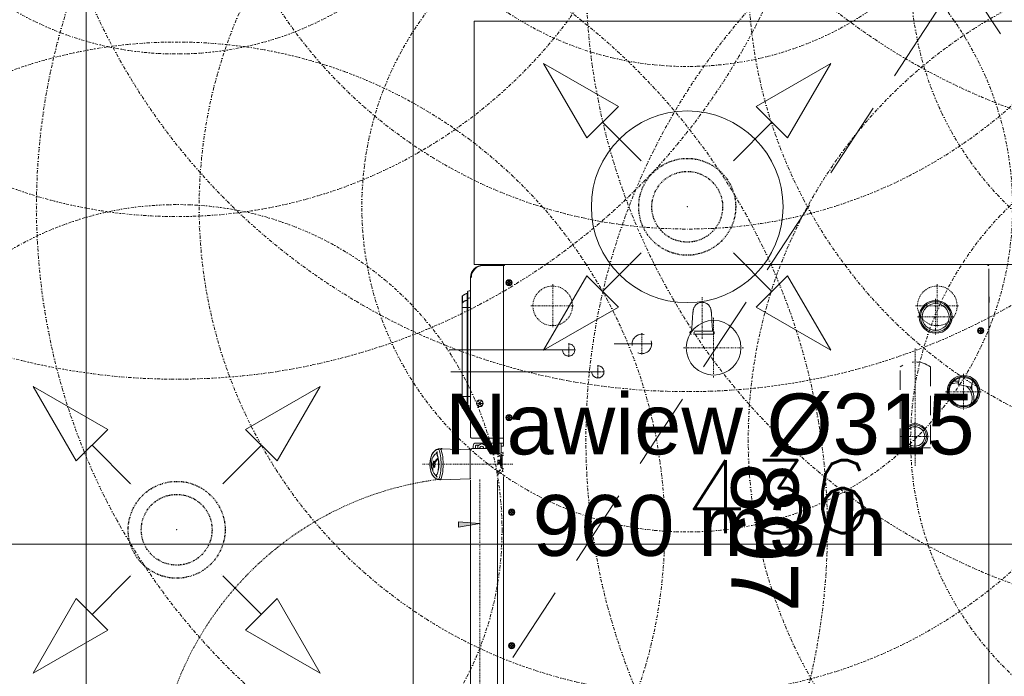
# Model space of a CAD drawing. Header units: millimetres. Extents: x -740 to 33545, y 5178 to 22494.
# Tile 113 of 256: x 9026 to 9187, y 10427 to 10535. Entities that reach past the tile are written whole.
import ezdxf

# ---------------------------------------------------------------- set-up
doc = ezdxf.new("R2010")
doc.units = ezdxf.units.MM
doc.header["$MEASUREMENT"] = 0
for name, pattern in [('CENTERX2', [101.6, 63.5, -12.7, 12.7, -12.7]), ('DASHDOT', [1, 0.5, -0.25, 0, -0.25]), ('DASHDOT2', [0.5, 0.25, -0.125, 0, -0.125]), ('DASHED', [19.05, 12.7, -6.35]), ('DIVIDE2', [0.625, 0.25, -0.125, 0, -0.125, 0, -0.125]), ('HIDDEN2', [4.7625, 3.175, -1.5875])]:
    doc.linetypes.add(name, pattern=pattern)
doc.layers.get('Defpoints').update_dxf_attribs({"color": 252})
for name, color, linetype, lineweight in [('## went', 20, 'DIVIDE2', 15), ('_IS_Nawiew', 5, 'Continuous', 20), ('_IS_Wywiew', 1, 'Continuous', 20), ('A_wyposażenie', 252, 'Continuous', 9), ('mebelki', 252, 'Continuous', 9), ('wymiarowanie', 252, 'Continuous', 9)]:
    doc.layers.add(name, color=color, linetype=linetype, lineweight=lineweight)
doc.layers.add('## went NIEWID', color=51, linetype='DASHDOT', lineweight=15, plot=False)
for name, color, linetype in [('_IS_EKO_Opis_Wentylacja', 7, 'CENTERX2'), ('TECHNOLOGIA KUCHNI', 252, 'Continuous'), ('Wymiary mebli mm', 252, 'Continuous')]:
    doc.layers.add(name, color=color, linetype=linetype)
doc.styles.add('Arial', font='arial.ttf')
doc.styles.add('styl2', font='simplex.shx')
doc.dimstyles.new('Skala 1-50', dxfattribs={"dimtxt": 12, "dimasz": 5, "dimexe": 1, "dimexo": 1, "dimgap": 1.5, "dimtad": 1, "dimdec": 1, "dimrnd": 0.5, "dimtxsty": 'styl2', "dimblk": 'ARCHTICK', "dimcen": 5, "dimadec": 0, "dimazin": 0, "dimtfac": 1, "dimtdec": 1, "dimtmove": 1, "dimatfit": 3, "dimldrblk": 'ARCHTICK', "dimfxl": 0, "dimlwd": -1, "dimlwe": -1, "dimarcsym": 0})
doc.dimstyles.new('Wymiary elementów w mm', dxfattribs={"dimscale": 0.5, "dimtxt": 14, "dimasz": 20, "dimexe": 0, "dimexo": 1, "dimgap": 3, "dimtad": 1, "dimdec": 0, "dimlfac": 10, "dimtxsty": 'Standard', "dimblk": 'OBLIQUE', "dimcen": 5, "dimse1": 1, "dimse2": 1, "dimsd1": 1, "dimsd2": 1, "dimclrd": 256, "dimclre": 256, "dimclrt": 252, "dimadec": 0, "dimazin": 0, "dimtfac": 1, "dimtdec": 0, "dimtmove": 0, "dimatfit": 3, "dimldrblk": 'OBLIQUE', "dimfxl": 0, "dimlwd": -1, "dimlwe": -1, "dimarcsym": 0})

# ---------------------------------------------------------------- blocks, each defined once
blk = doc.blocks.new('_ArchTick')
at = {"color": 0, "linetype": 'ByBlock', "const_width": 0.15}
blk.add_lwpolyline([(-0.5, -0.5), (0.5, 0.5)], dxfattribs=at)
blk = doc.blocks.new('*D1292')
at = {"layer": 'Defpoints', "color": 0}
for p in [(9021.46, 10794.52), (9036.45, 10794.52), (9028.53, 10402.52)]:
    blk.add_point(p, dxfattribs=at)
at = {"layer": 'wymiarowanie', "color": 0}
for p, q in [((9031.45, 10794.52), (9037.45, 10794.52)), ((9036.45, 10402.52), (9036.45, 10794.52)), ((9031.45, 10402.52), (9037.45, 10402.52))]:
    blk.add_line(p, q, dxfattribs=at)
at = {"layer": 'wymiarowanie', "color": 0, "xscale": 5, "yscale": 5, "zscale": 5}
for p, rotation in [((9036.45, 10794.52), 90), ((9036.45, 10402.52), 270)]:
    blk.add_blockref('_ArchTick', p, dxfattribs=dict(at, rotation=rotation))
at = {"layer": 'wymiarowanie', "color": 0, "insert": (9028.65, 10598.52), "char_height": 12, "attachment_point": 5, "rotation": 90, "style": 'styl2'}
blk.add_mtext('392', dxfattribs=at)
blk = doc.blocks.new('*D1124')
at = {"layer": 'Defpoints', "color": 0}
for p in [(7617.6, 413.62), (7707.3, 413.62), (7707.3, 403.98)]:
    blk.add_point(p, dxfattribs=at)
at = {"layer": 'Wymiary mebli mm', "color": 252, "insert": (7662.45, 410.98), "char_height": 11, "attachment_point": 5}
blk.add_mtext('897', dxfattribs=at)
blk = doc.blocks.new('_Oblique')
at = {"color": 0, "linetype": 'ByBlock', "lineweight": -2}
blk.add_line((-0.5, -0.5), (0.5, 0.5), dxfattribs=at)
blk = doc.blocks.new('*D1125')
at = {"layer": 'Defpoints', "color": 0}
for p in [(7707.3, 447.67), (7650.96, 362.69), (7700.26, 362.69)]:
    blk.add_point(p, dxfattribs=at)
at = {"layer": 'Wymiary mebli mm', "color": 252, "insert": (7693.26, 405.18), "char_height": 11, "attachment_point": 5, "rotation": 90}
blk.add_mtext('850', dxfattribs=at)
blk = doc.blocks.new('*D2199')
at = {"layer": 'Defpoints', "color": 0}
for p in [(8932.19, 10460.6), (9368.19, 10460.6), (9368.19, 10449.07)]:
    blk.add_point(p, dxfattribs=at)
at = {"layer": 'wymiarowanie', "color": 0}
for p, q in [((8932.19, 10454.07), (8932.19, 10448.07)), ((9368.19, 10454.07), (9368.19, 10448.07)), ((8932.19, 10449.07), (9368.19, 10449.07))]:
    blk.add_line(p, q, dxfattribs=at)
at = {"layer": 'wymiarowanie', "color": 0, "xscale": 5, "yscale": 5, "zscale": 5, "rotation": 180}
blk.add_blockref('_ArchTick', (8932.19, 10449.07), dxfattribs=at)
at = {"layer": 'wymiarowanie', "color": 0, "xscale": 5, "yscale": 5, "zscale": 5}
blk.add_blockref('_ArchTick', (9368.19, 10449.07), dxfattribs=at)
at = {"layer": 'wymiarowanie', "color": 0, "insert": (9150.19, 10456.87), "char_height": 12, "attachment_point": 5, "style": 'styl2'}
blk.add_mtext('436', dxfattribs=at)
blk = doc.blocks.new('erdrrer')
at = {"layer": '## went', "color": 5, "linetype": 'Continuous', "lineweight": 15}
for p, q in [((341343.16, 163325.05), (341331.68, 163331.67)), ((341331.68, 163331.67), (341338.31, 163320.2)), ((341331.68, 163331.67), (341338.31, 163320.2)), ((341364.32, 163325.05), (341375.8, 163331.67)), ((341375.8, 163331.67), (341369.17, 163320.2)), ((341375.8, 163331.67), (341369.17, 163320.2)), ((341338.31, 163320.2), (341343.16, 163325.05)), ((341338.31, 163320.2), (341343.16, 163325.05)), ((341369.17, 163320.2), (341364.32, 163325.05)), ((341369.17, 163320.2), (341364.32, 163325.05)), ((341346.65, 163316.7), (341340.73, 163322.62)), ((341360.83, 163316.7), (341366.75, 163322.62)), ((341346.82, 163316.53), (341346.82, 163316.53)), ((341346.65, 163302.53), (341340.73, 163296.61)), ((341346.82, 163302.7), (341346.82, 163302.7)), ((341360.66, 163302.7), (341360.66, 163302.7)), ((341360.83, 163302.53), (341366.75, 163296.61)), ((341338.31, 163299.03), (341331.68, 163287.56)), ((341343.16, 163294.18), (341338.31, 163299.03)), ((341343.16, 163294.18), (341338.31, 163299.03)), ((341364.32, 163294.18), (341369.17, 163299.03)), ((341364.32, 163294.18), (341369.17, 163299.03)), ((341369.17, 163299.03), (341375.8, 163287.56)), ((341331.68, 163287.56), (341343.16, 163294.18)), ((341331.68, 163287.56), (341343.16, 163294.18)), ((341375.8, 163287.56), (341364.32, 163294.18)), ((341375.8, 163287.56), (341364.32, 163294.18))]:
    blk.add_line(p, q, dxfattribs=at)
at = {"layer": '## went', "color": 5, "linetype": 'Continuous', "const_width": 0.0165}
for points in [[(341331.68, 163331.67), (341338.31, 163320.2), (341343.16, 163325.05)], [(341375.8, 163331.67), (341369.17, 163320.2), (341364.32, 163325.05)], [(341331.68, 163287.56), (341343.16, 163294.18), (341338.31, 163299.03)], [(341375.8, 163287.56), (341364.32, 163294.18), (341369.17, 163299.03)]]:
    blk.add_lwpolyline(points, close=True, dxfattribs=at)
at = {"layer": '## went', "color": 5, "lineweight": 30}
for radius in [7.45, 5.44]:
    blk.add_circle((341353.74, 163309.62), radius, dxfattribs=at)
at = {"layer": '## went', "color": 5, "lineweight": 15}
blk.add_point((341353.74, 163309.62), dxfattribs=at)
blk.add_point((341353.74, 163309.62), dxfattribs=at)
at = {"layer": '## went NIEWID'}
for radius in [100, 75, 50]:
    blk.add_circle((341353.74, 163309.62), radius, dxfattribs=at)
blk = doc.blocks.new('heether5')
at = {"layer": '## went NIEWID'}
for radius in [100, 75, 50]:
    blk.add_circle((341463.05, 163171.59), radius, dxfattribs=at)
blk = doc.blocks.new('ADWSAFSGDG')
at = {"layer": 'TECHNOLOGIA KUCHNI', "linetype": 'Continuous', "lineweight": 13}
blk.add_hatch(color=8, dxfattribs=at).paths.add_polyline_path([(7660.18, 364.23), (7660.78, 360.75), (7659.87, 360.71)])
at = {"layer": 'TECHNOLOGIA KUCHNI', "color": 8, "linetype": 'Continuous', "lineweight": 13}
for p, q in [((7617.78, 447.67), (7617.6, 447.67)), ((7617.6, 447.67), (7617.6, 409.63)), ((7617.78, 447.85), (7617.78, 447.67)), ((7618.28, 447.85), (7664.14, 447.85)), ((7618.28, 447.85), (7664.14, 447.85)), ((7622.78, 447.85), (7707.12, 447.85)), ((7628.42, 446.56), (7628.18, 446.56)), ((7628.18, 446.56), (7628.18, 446.44)), ((7628.42, 446.44), (7628.18, 446.44)), ((7628.42, 446.8), (7628.42, 446.56)), ((7628.54, 446.8), (7628.42, 446.8)), ((7628.42, 446.44), (7628.42, 446.2)), ((7628.54, 446.56), (7628.54, 446.8)), ((7628.78, 446.56), (7628.54, 446.56)), ((7628.54, 446.44), (7628.78, 446.44)), ((7628.54, 446.2), (7628.54, 446.44)), ((7628.78, 446.44), (7628.78, 446.56)), ((7628.42, 446.2), (7628.54, 446.2)), ((7636.34, 445.26), (7636.55, 445.21)), ((7636.72, 445.18), (7637.77, 444.95)), ((7638.22, 445.06), (7637.24, 445.06)), ((7637.29, 442.8), (7637.77, 444.95)), ((7637.9, 444.86), (7637.72, 444.73)), ((7637.93, 444.88), (7637.75, 444.88)), ((7637.75, 444.86), (7637.89, 444.86)), ((7635.86, 443.12), (7636.08, 443.07)), ((7636.24, 443.04), (7637.29, 442.8)), ((7639.97, 441.64), (7640.1, 441.49)), ((7640.27, 441.9), (7640.4, 441.75)), ((7617.6, 368.3), (7617.6, 439.67)), ((7617.6, 368.8), (7617.6, 413.62)), ((7630.65, 392.11), (7630.65, 386.34)), ((7617.6, 368.8), (7617.6, 390.34)), ((7617.6, 368.8), (7617.6, 390.32)), ((7630.65, 388.59), (7630.65, 386.32)), ((7635.24, 384.23), (7635.24, 359.46)), ((7635.24, 384.23), (7635.24, 359.92)), ((7631.64, 379.43), (7631.64, 359.18)), ((7631.64, 379.43), (7631.64, 359.18)), ((7620.3, 369.09), (7620.3, 368.97)), ((7620.54, 369.09), (7620.3, 369.09)), ((7620.54, 368.97), (7620.3, 368.97)), ((7620.54, 369.32), (7620.54, 369.09)), ((7620.65, 369.32), (7620.54, 369.32)), ((7620.54, 368.97), (7620.54, 368.73)), ((7620.54, 368.73), (7620.65, 368.73)), ((7620.65, 369.09), (7620.65, 369.32)), ((7620.89, 369.09), (7620.65, 369.09)), ((7620.65, 368.73), (7620.65, 368.97)), ((7620.65, 368.97), (7620.89, 368.97)), ((7620.89, 368.97), (7620.89, 369.09)), ((7642.68, 369.09), (7642.44, 369.09)), ((7642.44, 369.09), (7642.44, 368.97)), ((7642.68, 368.97), (7642.44, 368.97)), ((7642.8, 369.32), (7642.68, 369.32)), ((7642.68, 369.32), (7642.68, 369.09)), ((7642.68, 368.97), (7642.68, 368.73)), ((7642.68, 368.73), (7642.8, 368.73)), ((7642.8, 369.09), (7642.8, 369.32)), ((7643.04, 369.09), (7642.8, 369.09)), ((7642.8, 368.97), (7643.04, 368.97)), ((7642.8, 368.73), (7642.8, 368.97)), ((7643.04, 368.97), (7643.04, 369.09)), ((7658.23, 369.52), (7657.99, 369.52)), ((7657.99, 369.52), (7657.99, 369.4)), ((7658.23, 369.4), (7657.99, 369.4)), ((7658.35, 369.76), (7658.23, 369.76)), ((7658.23, 369.76), (7658.23, 369.52)), ((7658.23, 369.4), (7658.23, 369.17)), ((7658.23, 369.17), (7658.35, 369.17)), ((7658.35, 369.52), (7658.35, 369.76)), ((7658.59, 369.52), (7658.35, 369.52)), ((7658.35, 369.4), (7658.59, 369.4)), ((7658.35, 369.17), (7658.35, 369.4)), ((7658.59, 369.4), (7658.59, 369.52)), ((7680.19, 369.52), (7679.95, 369.52)), ((7679.95, 369.52), (7679.95, 369.4)), ((7680.19, 369.4), (7679.95, 369.4)), ((7680.31, 369.76), (7680.19, 369.76)), ((7680.19, 369.76), (7680.19, 369.52)), ((7680.19, 369.4), (7680.19, 369.17)), ((7680.19, 369.17), (7680.31, 369.17)), ((7680.31, 369.52), (7680.31, 369.76)), ((7680.55, 369.52), (7680.31, 369.52)), ((7680.31, 369.4), (7680.55, 369.4)), ((7680.31, 369.17), (7680.31, 369.4)), ((7680.55, 369.4), (7680.55, 369.52)), ((7617.6, 368.3), (7617.78, 368.3)), ((7617.7, 364.73), (7617.7, 368.12)), ((7617.78, 368.12), (7617.7, 368.12)), ((7617.78, 368.11), (7617.7, 368.11)), ((7617.78, 368.3), (7617.78, 368.12)), ((7647.43, 368.12), (7617.78, 368.12)), ((7617.78, 368.11), (7617.78, 368.12)), ((7646.13, 368.11), (7617.78, 368.11)), ((7617.78, 364.77), (7617.78, 368.11)), ((7618.98, 368.12), (7618.98, 368.11)), ((7646.13, 368.11), (7646.13, 368.12)), ((7646.13, 362.91), (7646.13, 368.11)), ((7646.93, 368.12), (7646.93, 367.72)), ((7648.55, 367.72), (7646.93, 367.72)), ((7646.93, 363.63), (7646.93, 367.72)), ((7648.83, 367.22), (7646.93, 367.22)), ((7647.43, 368.12), (7647.43, 367.72)), ((7647.91, 367.08), (7647.93, 367.09)), ((7647.93, 367.09), (7647.95, 367.1)), ((7647.94, 367.1), (7647.96, 367.11)), ((7647.96, 367.11), (7647.98, 367.11)), ((7647.98, 367.11), (7648, 367.12)), ((7648, 367.12), (7648.02, 367.12)), ((7648.02, 367.12), (7648.04, 367.12)), ((7648.89, 367.12), (7648.55, 367.72)), ((7649.18, 367.12), (7648.76, 367.84)), ((7648.96, 367.92), (7648.96, 368.12)), ((7651.09, 367.92), (7648.96, 367.92)), ((7648.99, 367.45), (7649.36, 367.67)), ((7649.38, 367.85), (7649.39, 367.86)), ((7649.4, 367.87), (7650.65, 367.87)), ((7649.4, 367.87), (7649.4, 367.82)), ((7649.55, 367.65), (7649.55, 367.64)), ((7649.76, 367.63), (7649.68, 367.64)), ((7649.74, 367.63), (7649.74, 367.12)), ((7649.89, 367.63), (7649.9, 367.63)), ((7649.89, 367.63), (7649.9, 367.63)), ((7649.89, 367.63), (7649.89, 367.12)), ((7649.9, 367.63), (7649.9, 367.27)), ((7650.15, 367.63), (7650.05, 367.63)), ((7650.05, 367.63), (7650.05, 367.53)), ((7650.05, 367.53), (7650.16, 367.53)), ((7650.23, 367.65), (7650.12, 367.64)), ((7650.15, 367.63), (7650.29, 367.63)), ((7650.15, 367.63), (7650.15, 367.12)), ((7650.25, 367.56), (7650.25, 367.52)), ((7650.25, 367.52), (7650.25, 367.55)), ((7650.25, 367.12), (7650.25, 367.52)), ((7650.29, 367.63), (7650.33, 367.63)), ((7650.34, 367.62), (7650.35, 367.62)), ((7650.35, 367.62), (7650.42, 367.63)), ((7650.35, 367.62), (7650.35, 367.62)), ((7650.37, 367.63), (7650.39, 367.63)), ((7650.38, 367.73), (7650.46, 367.73)), ((7650.39, 367.63), (7650.42, 367.63)), ((7650.43, 367.63), (7650.49, 367.63)), ((7650.48, 367.63), (7650.5, 367.63)), ((7650.65, 367.75), (7650.65, 367.87)), ((7651.09, 367.92), (7651.09, 368.12)), ((7651.09, 368), (7651.61, 367.97)), ((7651.09, 367.89), (7651.09, 367.92)), ((7651.09, 367.89), (7651.09, 367.89)), ((7651.36, 367.6), (7651.4, 367.63)), ((7651.7, 367.12), (7651.36, 367.6)), ((7651.75, 367.12), (7651.4, 367.63)), ((7651.51, 367.46), (7651.48, 367.44)), ((7701.2, 368.12), (7652.43, 368.12)), ((7702.21, 367.12), (7653.03, 367.12)), ((7647.28, 365.52), (7647.28, 364.98)), ((7647.83, 365.62), (7647.38, 365.62)), ((7647.83, 364.23), (7647.83, 366.92)), ((7640.41, 364.23), (7640.07, 364.43)), ((7640.07, 364.43), (7640.41, 364.23)), ((7640.07, 364.43), (7640.07, 364.43)), ((7640.07, 364.03), (7640.41, 364.23)), ((7640.41, 364.23), (7640.07, 364.03)), ((7640.07, 364.03), (7640.07, 364.03)), ((7640.16, 364.37), (7640.66, 364.08)), ((7640.16, 364.08), (7640.66, 364.37)), ((7640.41, 364.63), (7640.41, 364.63)), ((7640.41, 364.23), (7640.41, 364.63)), ((7640.41, 364.63), (7640.41, 364.23)), ((7640.41, 363.94), (7640.41, 364.51)), ((7640.41, 364.23), (7640.76, 364.43)), ((7640.76, 364.43), (7640.41, 364.23)), ((7640.76, 364.03), (7640.41, 364.23)), ((7640.41, 364.23), (7640.76, 364.03)), ((7640.41, 363.83), (7640.41, 364.23)), ((7640.41, 364.23), (7640.41, 363.83)), ((7640.76, 364.43), (7640.76, 364.43)), ((7640.76, 364.03), (7640.76, 364.03)), ((7647.41, 365.2), (7647.03, 364.55)), ((7647.03, 364.55), (7647.41, 363.9)), ((7647.28, 364.12), (7647.28, 363.63)), ((7647.83, 365.2), (7647.41, 365.2)), ((7647.83, 363.9), (7647.41, 363.9)), ((7647.83, 362.93), (7647.83, 364.23)), ((7645.96, 362.73), (7619.7, 362.73)), ((7621.22, 362.73), (7621.17, 362.68)), ((7622, 362.29), (7641.94, 362.29)), ((7622.09, 362.23), (7641.85, 362.23)), ((7624.67, 361.36), (7624.67, 362.73)), ((7639.27, 361.33), (7639.27, 362.73)), ((7640.41, 363.83), (7640.41, 363.83)), ((7647.38, 363.53), (7647.83, 363.53)), ((7647.83, 363.13), (7647.43, 363.13)), ((7648.03, 362.63), (7647.88, 357.71)), ((7647.94, 362.85), (7647.94, 362.85)), ((7647.96, 362.81), (7647.96, 362.81)), ((7647.97, 362.8), (7647.97, 362.8)), ((7647.97, 362.78), (7647.97, 362.78)), ((7647.98, 362.77), (7647.98, 362.77)), ((7647.99, 362.76), (7647.99, 362.76)), ((7648, 362.75), (7648, 362.75)), ((7648.03, 362.63), (7652.82, 362.63)), ((7648.16, 362.73), (7648.13, 362.73)), ((7652.97, 357.71), (7652.82, 362.63)), ((7703.37, 362.73), (7653.03, 362.73)), ((7641.07, 361.33), (7622.86, 361.33)), ((7623.47, 361.38), (7623.28, 361.39)), ((7623.51, 362.14), (7623.48, 362.14)), ((7623.78, 362.14), (7623.51, 362.14)), ((7624.5, 362.14), (7623.78, 362.14)), ((7624.05, 361.36), (7623.99, 361.36)), ((7624.15, 361.36), (7624.05, 361.36)), ((7624.29, 361.36), (7624.15, 361.36)), ((7624.44, 361.36), (7624.29, 361.36)), ((7624.67, 361.36), (7624.44, 361.36)), ((7639.27, 361.36), (7624.67, 361.36)), ((7624.67, 361.36), (7624.67, 361.33)), ((7639.7, 361.36), (7639.55, 361.36)), ((7639.82, 361.36), (7639.7, 361.36)), ((7639.92, 361.36), (7639.82, 361.36)), ((7639.97, 361.36), (7639.92, 361.36)), ((7640, 361.36), (7639.97, 361.36)), ((7640, 361.36), (7640, 361.36)), ((7640.46, 362.14), (7640.26, 362.14)), ((7640.82, 361.39), (7640.66, 361.39)), ((7647.88, 357.71), (7647.88, 357.66)), ((7649.34, 357.4), (7649.34, 357.37)), ((7649.34, 357.37), (7649.34, 357.4)), ((7649.7, 357.42), (7649.47, 357.39)), ((7649.47, 357.39), (7649.47, 357.42)), ((7649.47, 357.39), (7649.47, 357.42)), ((7652.97, 357.66), (7652.97, 357.71)), ((7647.97, 357.2), (7648.03, 357.08)), ((7648.06, 357.04), (7648.02, 357.12)), ((7648.03, 357.08), (7648.06, 357.04)), ((7648.03, 357.08), (7648.05, 357.05)), ((7648.03, 357.08), (7648.03, 357.08)), ((7648.05, 357.05), (7648.07, 357.02)), ((7648.07, 357.02), (7648.06, 357.04)), ((7648.31, 356.74), (7648.06, 357.04)), ((7648.35, 357.21), (7648.34, 357.24)), ((7648.34, 357.24), (7648.35, 357.21)), ((7648.59, 357.09), (7648.71, 357.03)), ((7648.71, 357.03), (7648.71, 357.03)), ((7650.01, 356.89), (7650.33, 356.72)), ((7650.33, 356.69), (7650.33, 356.72)), ((7650.42, 356.58), (7650.42, 356.53)), ((7650.54, 356.69), (7650.53, 356.72)), ((7650.54, 356.69), (7650.54, 356.72)), ((7650.68, 356.55), (7650.68, 356.58)), ((7650.96, 356.72), (7650.95, 356.76)), ((7650.96, 356.72), (7650.96, 356.72)), ((7651.19, 356.51), (7651.53, 356.5)), ((7651.4, 356.44), (7651.4, 356.47)), ((7652.16, 357.07), (7652.16, 357.04)), ((7652.41, 357.19), (7652.52, 357.25)), ((7652.52, 357.25), (7652.52, 357.22)), ((7652.78, 357.02), (7652.79, 357.04)), ((7652.78, 357.02), (7652.8, 357.04)), ((7652.79, 357.04), (7652.83, 357.12)), ((7652.81, 357.08), (7652.79, 357.04)), ((7652.8, 357.04), (7652.81, 357.08)), ((7652.82, 357.08), (7652.81, 357.08))]:
    blk.add_line(p, q, dxfattribs=at)
at = {"layer": 'TECHNOLOGIA KUCHNI', "color": 8, "linetype": 'DIVIDE2', "lineweight": 13}
blk.add_line((7707.3, 447.85), (7622.6, 447.85), dxfattribs=at)
at = {"layer": 'TECHNOLOGIA KUCHNI', "color": 8, "linetype": 'DASHDOT2', "lineweight": 13}
for p, q in [((7638.5, 440.7), (7638.5, 446.62)), ((7635.54, 443.66), (7641.47, 443.66)), ((7624.39, 435.79), (7624.39, 442.94)), ((7626.2, 436.13), (7626.2, 442.07)), ((7620.82, 439.37), (7627.97, 439.37)), ((7623.23, 439.1), (7629.17, 439.1)), ((7645.85, 433.39), (7645.85, 438.01)), ((7631.37, 435.75), (7650.67, 435.75)), ((7643.54, 435.7), (7648.16, 435.7)), ((7631.27, 397.7), (7631.27, 407.57)), ((7626.33, 402.64), (7636.21, 402.64)), ((7629.79, 400.75), (7622.89, 400.75)), ((7630.65, 389.09), (7630.65, 392.61)), ((7628.89, 390.85), (7632.41, 390.85)), ((7634.14, 383.63), (7636.34, 383.63)), ((7634.69, 383.63), (7635.79, 383.63)), ((7635.24, 382.53), (7635.24, 384.73)), ((7635.24, 383.08), (7635.24, 384.18)), ((7624.39, 372.62), (7624.39, 379.77)), ((7630.54, 378.83), (7632.74, 378.83)), ((7631.2, 378.83), (7632.08, 378.83)), ((7631.64, 377.73), (7631.64, 379.93)), ((7631.64, 378.39), (7631.64, 379.27)), ((7620.82, 376.2), (7627.97, 376.2)), ((7650.42, 369.68), (7650.42, 354.78)), ((7704.75, 364.23), (7652.83, 364.23))]:
    blk.add_line(p, q, dxfattribs=at)
at = {"layer": 'TECHNOLOGIA KUCHNI', "color": 8, "linetype": 'HIDDEN2', "lineweight": 13}
for p, q in [((7634.4, 438.25), (7647.7, 438.25)), ((7647.7, 438.25), (7647.7, 433.25)), ((7647.7, 433.25), (7634.4, 433.25)), ((7626.44, 402.34), (7626.44, 402.34)), ((7628.39, 402.46), (7626.85, 402.36)), ((7628.57, 402.59), (7628.57, 398.91)), ((7629.05, 402.5), (7629.05, 399)), ((7626.44, 399.16), (7626.44, 399.16))]:
    blk.add_line(p, q, dxfattribs=at)
at = {"layer": 'TECHNOLOGIA KUCHNI', "color": 8, "linetype": 'Continuous', "lineweight": 13}
for points in [[(7623.96, 447.85), (7623.77, 447.88), (7623.56, 447.9), (7623.35, 447.91), (7623.14, 447.9), (7622.94, 447.88), (7622.73, 447.85), (7622.7, 447.85)], [(7648.71, 368.12), (7648.71, 368.07), (7648.71, 368.02), (7648.71, 367.98), (7648.72, 367.93), (7648.74, 367.89), (7648.76, 367.84)], [(7648.96, 367.92), (7648.97, 367.87), (7649, 367.82), (7649.05, 367.78), (7649.1, 367.74), (7649.17, 367.72), (7649.24, 367.7), (7649.31, 367.68), (7649.39, 367.66), (7649.47, 367.65), (7649.55, 367.64)], [(7649.36, 367.79), (7649.36, 367.8), (7649.36, 367.82), (7649.37, 367.83)], [(7649.38, 367.75), (7649.37, 367.77), (7649.36, 367.78), (7649.36, 367.79)], [(7649.37, 367.83), (7649.37, 367.84), (7649.38, 367.84), (7649.38, 367.85)], [(7649.44, 367.72), (7649.42, 367.73), (7649.39, 367.74), (7649.38, 367.75)], [(7649.39, 367.86), (7649.4, 367.86), (7649.4, 367.86), (7649.4, 367.87)], [(7649.4, 367.82), (7649.41, 367.8), (7649.45, 367.78), (7649.5, 367.77)], [(7649.56, 367.68), (7649.51, 367.69), (7649.47, 367.7), (7649.44, 367.72)], [(7649.5, 367.77), (7649.54, 367.76), (7649.61, 367.75), (7649.69, 367.74), (7649.76, 367.73)], [(7649.61, 367.64), (7649.56, 367.64), (7649.55, 367.65), (7649.55, 367.65)], [(7649.72, 367.66), (7649.66, 367.66), (7649.61, 367.67), (7649.56, 367.68)], [(7649.68, 367.64), (7649.65, 367.64), (7649.61, 367.64)], [(7649.72, 367.66), (7649.78, 367.64), (7649.83, 367.63), (7649.89, 367.63)], [(7649.75, 367.65), (7649.74, 367.65), (7649.73, 367.66), (7649.72, 367.66)], [(7650.01, 367.64), (7649.97, 367.64), (7649.92, 367.64), (7649.87, 367.65), (7649.81, 367.65), (7649.75, 367.65)], [(7649.76, 367.73), (7649.78, 367.73), (7649.8, 367.73), (7649.82, 367.73)], [(7649.9, 367.63), (7649.85, 367.63), (7649.81, 367.63), (7649.76, 367.63)], [(7649.82, 367.73), (7649.84, 367.73), (7649.86, 367.73), (7649.88, 367.73)], [(7649.88, 367.73), (7649.93, 367.74), (7649.95, 367.74)], [(7649.89, 367.63), (7649.92, 367.63), (7649.95, 367.63), (7649.97, 367.63)], [(7650.05, 367.53), (7649.99, 367.53), (7649.94, 367.53), (7649.9, 367.53)], [(7649.95, 367.74), (7649.97, 367.74), (7649.99, 367.74), (7650.01, 367.74)], [(7649.97, 367.63), (7650, 367.63), (7650.05, 367.63)], [(7650.01, 367.74), (7650.03, 367.74), (7650.04, 367.74), (7650.06, 367.74)], [(7650.05, 367.63), (7650.04, 367.63), (7650.02, 367.64), (7650.01, 367.64)], [(7650.12, 367.64), (7650.08, 367.64), (7650.05, 367.64), (7650.01, 367.64)], [(7650.06, 367.74), (7650.09, 367.74), (7650.12, 367.74), (7650.16, 367.73)], [(7650.16, 367.73), (7650.17, 367.73), (7650.19, 367.73), (7650.2, 367.73)], [(7650.17, 367.63), (7650.17, 367.62), (7650.16, 367.61), (7650.16, 367.59), (7650.16, 367.56), (7650.16, 367.53)], [(7650.25, 367.52), (7650.24, 367.53), (7650.23, 367.53), (7650.21, 367.53), (7650.16, 367.53)], [(7650.17, 367.63), (7650.19, 367.63), (7650.21, 367.64), (7650.23, 367.65)], [(7650.2, 367.73), (7650.26, 367.73), (7650.32, 367.73), (7650.38, 367.73)], [(7650.43, 367.65), (7650.36, 367.65), (7650.29, 367.65), (7650.23, 367.65)], [(7650.25, 367.55), (7650.26, 367.58), (7650.28, 367.6), (7650.31, 367.62), (7650.34, 367.62)], [(7650.34, 367.62), (7650.31, 367.62), (7650.29, 367.61), (7650.26, 367.58), (7650.25, 367.56)], [(7650.25, 367.19), (7650.28, 367.21), (7650.35, 367.25), (7650.43, 367.3)], [(7650.29, 367.61), (7650.32, 367.53), (7650.43, 367.3)], [(7650.33, 367.63), (7650.34, 367.63), (7650.34, 367.62), (7650.34, 367.62)], [(7650.34, 367.62), (7650.34, 367.62), (7650.34, 367.62), (7650.34, 367.62)], [(7650.42, 367.63), (7650.44, 367.63), (7650.48, 367.63)], [(7650.51, 367.66), (7650.48, 367.66), (7650.46, 367.65), (7650.43, 367.65)], [(7650.43, 367.3), (7650.47, 367.2), (7650.51, 367.12)], [(7650.46, 367.73), (7650.52, 367.73), (7650.58, 367.73), (7650.62, 367.73)], [(7650.5, 367.63), (7650.56, 367.64), (7650.62, 367.65), (7650.67, 367.66), (7650.73, 367.66), (7650.78, 367.68), (7650.82, 367.69), (7650.86, 367.7), (7650.89, 367.71), (7650.92, 367.72), (7650.94, 367.73), (7650.97, 367.74), (7650.99, 367.75), (7651, 367.76), (7651.02, 367.78), (7651.03, 367.79), (7651.04, 367.8), (7651.06, 367.81), (7651.06, 367.82), (7651.07, 367.84), (7651.08, 367.85), (7651.08, 367.86), (7651.09, 367.88), (7651.09, 367.89), (7651.09, 367.91), (7651.09, 367.92)], [(7650.58, 367.67), (7650.56, 367.66), (7650.54, 367.66), (7650.51, 367.66)], [(7650.53, 367.64), (7650.62, 367.65), (7650.71, 367.66), (7650.78, 367.68), (7650.84, 367.69), (7650.9, 367.71), (7650.95, 367.73), (7650.98, 367.75), (7651.02, 367.78), (7651.04, 367.8), (7651.06, 367.82), (7651.08, 367.84), (7651.09, 367.87), (7651.09, 367.89)], [(7650.7, 367.7), (7650.69, 367.69), (7650.64, 367.68), (7650.58, 367.67)], [(7650.62, 367.73), (7650.63, 367.74), (7650.65, 367.74), (7650.65, 367.75)], [(7650.65, 367.87), (7650.65, 367.84), (7650.66, 367.82)], [(7650.65, 367.75), (7650.65, 367.73), (7650.66, 367.71), (7650.68, 367.7), (7650.7, 367.7)], [(7650.66, 367.82), (7650.66, 367.81), (7650.67, 367.79)], [(7650.67, 367.79), (7650.67, 367.77), (7650.68, 367.76), (7650.69, 367.73)], [(7650.69, 367.73), (7650.7, 367.72), (7650.7, 367.7)], [(7622.22, 362.23), (7622.23, 362.23), (7622.25, 362.23), (7622.26, 362.22), (7622.27, 362.22), (7622.28, 362.21), (7622.29, 362.2), (7622.3, 362.19), (7622.31, 362.18), (7622.31, 362.17), (7622.31, 362.17)], [(7623.18, 362.29), (7623.15, 362.36), (7623.13, 362.43), (7623.11, 362.5), (7623.09, 362.58), (7623.08, 362.65), (7623.08, 362.73)], [(7623.18, 362.29), (7623.19, 362.28), (7623.2, 362.26), (7623.21, 362.25), (7623.22, 362.25), (7623.23, 362.24), (7623.24, 362.24), (7623.26, 362.23), (7623.27, 362.23)], [(7623.38, 362.23), (7623.39, 362.23), (7623.41, 362.23), (7623.42, 362.22), (7623.43, 362.22), (7623.44, 362.21), (7623.45, 362.21), (7623.46, 362.2), (7623.46, 362.19), (7623.47, 362.18), (7623.48, 362.16), (7623.48, 362.15), (7623.48, 362.14)], [(7640.55, 362.23), (7640.54, 362.23), (7640.53, 362.23), (7640.52, 362.22), (7640.51, 362.22), (7640.5, 362.21), (7640.49, 362.21), (7640.48, 362.2), (7640.47, 362.19), (7640.47, 362.18), (7640.46, 362.16), (7640.46, 362.15), (7640.46, 362.14)], [(7640.75, 362.29), (7640.75, 362.28), (7640.74, 362.26), (7640.73, 362.25), (7640.72, 362.25), (7640.7, 362.24), (7640.69, 362.24), (7640.68, 362.23), (7640.66, 362.23)], [(7640.75, 362.29), (7640.78, 362.36), (7640.81, 362.43), (7640.83, 362.5), (7640.85, 362.58), (7640.85, 362.65), (7640.86, 362.73)], [(7641.62, 362.17), (7641.63, 362.17), (7641.63, 362.18), (7641.64, 362.19), (7641.65, 362.2), (7641.66, 362.21), (7641.67, 362.22), (7641.68, 362.22), (7641.69, 362.23), (7641.7, 362.23), (7641.72, 362.23)], [(7623.48, 362.14), (7623.39, 362.15), (7623.3, 362.15), (7623.21, 362.15), (7623.11, 362.16), (7623, 362.16), (7622.89, 362.16), (7622.78, 362.17), (7622.67, 362.17), (7622.56, 362.17), (7622.47, 362.17), (7622.39, 362.17), (7622.34, 362.17), (7622.31, 362.17), (7622.31, 362.17)], [(7622.31, 362.17), (7622.32, 362.16), (7622.33, 362.13), (7622.33, 362.11), (7622.34, 362.08), (7622.36, 362.06), (7622.37, 362.03), (7622.38, 362), (7622.39, 361.98), (7622.4, 361.95), (7622.42, 361.92), (7622.43, 361.89), (7622.44, 361.87), (7622.46, 361.84), (7622.47, 361.81), (7622.49, 361.78), (7622.5, 361.76), (7622.52, 361.73), (7622.53, 361.7), (7622.55, 361.67), (7622.57, 361.64), (7622.59, 361.61), (7622.61, 361.57), (7622.63, 361.54), (7622.65, 361.51), (7622.67, 361.48), (7622.7, 361.45), (7622.72, 361.43), (7622.74, 361.4), (7622.74, 361.39)], [(7623.28, 361.39), (7623.12, 361.39), (7622.98, 361.39), (7622.88, 361.4), (7622.8, 361.39), (7622.76, 361.39), (7622.74, 361.39)], [(7623.93, 361.36), (7623.69, 361.37), (7623.47, 361.38)], [(7623.93, 361.36), (7623.88, 361.4), (7623.82, 361.45), (7623.77, 361.5), (7623.72, 361.55), (7623.68, 361.61), (7623.64, 361.67), (7623.6, 361.73), (7623.57, 361.79), (7623.54, 361.86), (7623.52, 361.93), (7623.5, 362), (7623.49, 362.07), (7623.48, 362.14)], [(7623.99, 361.36), (7623.95, 361.36), (7623.94, 361.36), (7623.93, 361.36)], [(7624.02, 361.33), (7624, 361.33), (7623.98, 361.34), (7623.96, 361.34), (7623.95, 361.35), (7623.93, 361.36)], [(7640.26, 362.14), (7639.6, 362.14), (7639.52, 362.14), (7639.44, 362.14), (7639.35, 362.14), (7624.5, 362.14)], [(7624.67, 361.33), (7624.67, 361.33), (7624.67, 361.34), (7624.67, 361.34), (7624.67, 361.36)], [(7639.55, 361.36), (7639.33, 361.36), (7639.27, 361.36)], [(7639.92, 361.33), (7639.94, 361.33), (7639.96, 361.34), (7639.97, 361.34), (7639.99, 361.35), (7640, 361.36)], [(7640.46, 362.14), (7640.45, 362.07), (7640.43, 362), (7640.42, 361.93), (7640.39, 361.86), (7640.37, 361.79), (7640.33, 361.73), (7640.3, 361.67), (7640.26, 361.61), (7640.21, 361.55), (7640.17, 361.5), (7640.12, 361.45), (7640.06, 361.4), (7640, 361.36)], [(7640.66, 361.39), (7640.47, 361.38), (7640.25, 361.37), (7640, 361.36)], [(7641.62, 362.17), (7641.62, 362.17), (7641.6, 362.17), (7641.55, 362.17), (7641.47, 362.17), (7641.38, 362.17), (7641.27, 362.17), (7641.16, 362.17), (7641.05, 362.16), (7640.94, 362.16), (7640.83, 362.16), (7640.73, 362.15), (7640.64, 362.15), (7640.55, 362.15), (7640.46, 362.14)], [(7641.19, 361.39), (7641.18, 361.39), (7641.13, 361.39), (7641.06, 361.4), (7640.95, 361.39), (7640.82, 361.39)], [(7641.19, 361.39), (7641.2, 361.4), (7641.22, 361.43), (7641.24, 361.45), (7641.26, 361.48), (7641.28, 361.51), (7641.3, 361.54), (7641.32, 361.57), (7641.34, 361.61), (7641.36, 361.64), (7641.38, 361.67), (7641.4, 361.7), (7641.42, 361.73), (7641.44, 361.76), (7641.45, 361.78), (7641.47, 361.81), (7641.48, 361.84), (7641.49, 361.87), (7641.51, 361.89), (7641.52, 361.92), (7641.53, 361.95), (7641.55, 361.98), (7641.56, 362), (7641.57, 362.03), (7641.58, 362.06), (7641.59, 362.08), (7641.6, 362.11), (7641.61, 362.13), (7641.62, 362.16), (7641.62, 362.17)], [(7647.88, 357.73), (7647.94, 357.8), (7648.07, 357.87), (7648.27, 357.95), (7648.53, 358.02), (7648.85, 358.09), (7649.21, 358.14), (7649.6, 358.18), (7650.02, 358.21), (7650.42, 358.22)], [(7647.88, 357.71), (7647.88, 357.71), (7647.88, 357.72), (7647.88, 357.73)], [(7647.88, 357.73), (7647.9, 357.65), (7647.92, 357.58), (7647.95, 357.52), (7648, 357.48)], [(7647.99, 357.47), (7647.95, 357.51), (7647.91, 357.56), (7647.89, 357.63), (7647.88, 357.71)], [(7647.88, 357.66), (7647.9, 357.39), (7647.97, 357.2)], [(7648.02, 357.12), (7647.99, 357.2), (7647.98, 357.31), (7647.99, 357.47)], [(7648, 357.48), (7648, 357.48), (7647.99, 357.47), (7647.99, 357.47)], [(7650.42, 357.88), (7650.06, 357.87), (7649.7, 357.85), (7649.36, 357.81), (7649.03, 357.78), (7648.73, 357.73), (7648.47, 357.68), (7648.24, 357.62), (7648.08, 357.56), (7648, 357.48)], [(7648.34, 357.24), (7648.64, 357.22), (7648.98, 357.27), (7649.34, 357.4)], [(7649.34, 357.4), (7649.68, 357.12), (7650.01, 356.89)], [(7649.34, 357.4), (7649.34, 357.4), (7649.34, 357.4), (7649.34, 357.4)], [(7649.47, 357.42), (7649.7, 357.45), (7649.93, 357.48), (7650.18, 357.49), (7650.42, 357.5)], [(7649.47, 357.42), (7649.47, 357.42), (7649.47, 357.42), (7649.47, 357.42)], [(7649.47, 357.39), (7649.72, 357.18), (7649.96, 357.01), (7650.19, 356.86)], [(7650.42, 357.47), (7650.18, 357.46), (7649.93, 357.45), (7649.7, 357.42)], [(7650.42, 358.22), (7650.84, 358.21), (7651.25, 358.18), (7651.64, 358.14), (7652.01, 358.09), (7652.32, 358.02), (7652.58, 357.95), (7652.78, 357.87), (7652.91, 357.8), (7652.96, 357.73)], [(7652.85, 357.48), (7652.77, 357.56), (7652.61, 357.62), (7652.39, 357.68), (7652.13, 357.73), (7651.84, 357.77), (7651.51, 357.81), (7651.16, 357.85), (7650.8, 357.87), (7650.42, 357.88)], [(7650.42, 357.5), (7650.71, 357.49), (7650.99, 357.48), (7651.25, 357.45), (7651.5, 357.41), (7651.71, 357.36), (7651.9, 357.31), (7652.04, 357.24), (7652.13, 357.16), (7652.16, 357.07)], [(7652.16, 357.04), (7652.13, 357.13), (7652.04, 357.21), (7651.9, 357.28), (7651.72, 357.33), (7651.5, 357.38), (7651.25, 357.42), (7650.99, 357.44), (7650.71, 357.46), (7650.42, 357.47)], [(7652.82, 357.08), (7652.88, 357.2), (7652.95, 357.39), (7652.97, 357.66)], [(7652.83, 357.12), (7652.86, 357.2), (7652.87, 357.31), (7652.86, 357.47)], [(7652.85, 357.48), (7652.89, 357.52), (7652.93, 357.58), (7652.95, 357.65), (7652.96, 357.73)], [(7652.86, 357.47), (7652.86, 357.47), (7652.85, 357.48), (7652.85, 357.48)], [(7652.86, 357.47), (7652.91, 357.52), (7652.95, 357.6), (7652.97, 357.71)], [(7652.96, 357.73), (7652.97, 357.72), (7652.97, 357.71), (7652.97, 357.71)], [(7648.07, 357.02), (7648.11, 356.96), (7648.2, 356.85), (7648.3, 356.74), (7648.42, 356.63), (7648.56, 356.52), (7648.72, 356.42), (7648.87, 356.34), (7649.03, 356.28), (7649.19, 356.22), (7649.34, 356.18), (7649.48, 356.14), (7649.61, 356.12), (7649.74, 356.09), (7649.88, 356.08), (7650.01, 356.06), (7650.16, 356.05), (7650.31, 356.05), (7650.42, 356.04)], [(7650.42, 356.08), (7649.86, 356.11), (7649.36, 356.18), (7648.94, 356.32), (7648.59, 356.5), (7648.31, 356.74)], [(7649.34, 357.37), (7648.98, 357.24), (7648.65, 357.19), (7648.35, 357.21)], [(7648.35, 357.21), (7648.46, 357.15), (7648.59, 357.09)], [(7648.71, 357.03), (7648.75, 356.92), (7648.85, 356.79), (7649.02, 356.66), (7649.24, 356.54), (7649.5, 356.43), (7649.8, 356.35), (7650.11, 356.3), (7650.42, 356.28)], [(7650.33, 356.69), (7650.02, 356.86), (7649.69, 357.08), (7649.34, 357.37)], [(7649.91, 356.72), (7650.02, 356.71), (7650.12, 356.7), (7650.23, 356.69), (7650.33, 356.69)], [(7650.42, 356.53), (7650.32, 356.53), (7650.23, 356.54), (7650.14, 356.56), (7650.06, 356.59), (7650, 356.61), (7649.95, 356.65), (7649.92, 356.68), (7649.91, 356.72)], [(7649.95, 356.68), (7649.92, 356.71), (7649.92, 356.72)], [(7650.42, 356.56), (7650.32, 356.56), (7650.22, 356.58), (7650.13, 356.59), (7650.06, 356.62), (7649.99, 356.65), (7649.95, 356.68)], [(7650.19, 356.86), (7650.25, 356.87), (7650.31, 356.87), (7650.36, 356.88), (7650.42, 356.88)], [(7652.79, 357.04), (7652.57, 356.77), (7652.32, 356.55), (7652.05, 356.38), (7651.72, 356.25), (7651.34, 356.15), (7650.91, 356.1), (7650.42, 356.08)], [(7650.42, 356.04), (7650.53, 356.05), (7650.68, 356.05), (7650.82, 356.06), (7650.96, 356.07), (7651.09, 356.09), (7651.22, 356.11), (7651.35, 356.14), (7651.48, 356.17), (7651.63, 356.21), (7651.78, 356.26), (7651.96, 356.33), (7652.13, 356.42), (7652.29, 356.53), (7652.43, 356.64), (7652.55, 356.75), (7652.65, 356.86), (7652.73, 356.96), (7652.78, 357.02)], [(7650.95, 356.76), (7650.91, 356.79), (7650.86, 356.82), (7650.8, 356.84), (7650.72, 356.86), (7650.63, 356.87), (7650.53, 356.88), (7650.42, 356.88)], [(7650.68, 356.58), (7650.62, 356.57), (7650.56, 356.56), (7650.49, 356.56), (7650.42, 356.56)], [(7650.68, 356.55), (7650.62, 356.54), (7650.56, 356.53), (7650.49, 356.53), (7650.42, 356.53)], [(7650.42, 356.28), (7650.68, 356.29), (7650.93, 356.32), (7651.17, 356.37), (7651.4, 356.44)], [(7650.54, 356.72), (7650.53, 356.72), (7650.53, 356.72), (7650.53, 356.72)], [(7650.95, 356.75), (7650.85, 356.74), (7650.75, 356.73), (7650.64, 356.72), (7650.54, 356.72)], [(7650.54, 356.69), (7650.64, 356.69), (7650.75, 356.7), (7650.85, 356.71), (7650.96, 356.72)], [(7650.54, 356.69), (7650.85, 356.58), (7651.19, 356.51)], [(7650.68, 356.58), (7650.91, 356.53), (7651.15, 356.49), (7651.4, 356.47)], [(7651.4, 356.44), (7651.15, 356.46), (7650.91, 356.5), (7650.68, 356.55)], [(7651.53, 356.5), (7651.86, 356.7), (7652.2, 356.94), (7652.52, 357.22)], [(7652.52, 357.22), (7652.41, 357.16), (7652.28, 357.1), (7652.16, 357.04)], [(7652.16, 357.07), (7652.29, 357.13), (7652.41, 357.19)], [(7652.52, 357.25), (7652.52, 357.25), (7652.52, 357.25), (7652.52, 357.25)]]:
    blk.add_lwpolyline(points, dxfattribs=at)
at = {"layer": 'TECHNOLOGIA KUCHNI', "color": 8, "linetype": 'HIDDEN2', "lineweight": 13}
for points in [[(7626.85, 402.36), (7626.71, 402.35), (7626.57, 402.34), (7626.43, 402.34), (7626.31, 402.33), (7626.18, 402.32), (7626.07, 402.31), (7625.96, 402.3), (7625.86, 402.3), (7625.76, 402.29), (7625.67, 402.28), (7625.58, 402.27), (7625.5, 402.26), (7625.43, 402.26), (7625.36, 402.25), (7625.29, 402.24), (7625.23, 402.23), (7625.17, 402.22), (7625.11, 402.21), (7625.05, 402.2), (7624.98, 402.19), (7624.92, 402.17), (7624.86, 402.16), (7624.79, 402.13), (7624.71, 402.1), (7624.63, 402.07), (7624.54, 402.02), (7624.45, 401.96), (7624.36, 401.9), (7624.27, 401.82), (7624.18, 401.73), (7624.09, 401.62), (7624.01, 401.5), (7623.94, 401.37), (7623.88, 401.22), (7623.83, 401.06), (7623.81, 400.9), (7623.8, 400.75)], [(7623.8, 400.75), (7623.81, 400.6), (7623.83, 400.44), (7623.88, 400.28), (7623.94, 400.13), (7624.01, 400), (7624.09, 399.88), (7624.18, 399.77), (7624.27, 399.68), (7624.36, 399.6), (7624.45, 399.53), (7624.54, 399.48), (7624.63, 399.43), (7624.71, 399.39), (7624.79, 399.36), (7624.86, 399.34), (7624.92, 399.32), (7624.98, 399.31), (7625.04, 399.29), (7625.11, 399.28), (7625.17, 399.27), (7625.23, 399.26), (7625.29, 399.26), (7625.36, 399.25), (7625.43, 399.24), (7625.5, 399.23), (7625.58, 399.22), (7625.67, 399.22), (7625.76, 399.21), (7625.86, 399.2), (7625.96, 399.19), (7626.07, 399.19), (7626.18, 399.18), (7626.31, 399.17), (7626.43, 399.16), (7626.57, 399.15), (7626.71, 399.14), (7626.85, 399.13), (7628.39, 399.04)]]:
    blk.add_lwpolyline(points, dxfattribs=at)
at = {"layer": 'TECHNOLOGIA KUCHNI', "color": 8, "linetype": 'Continuous', "lineweight": 13}
blk.add_lwpolyline([(7660.18, 364.23), (7660.78, 360.75), (7659.87, 360.71), (7660.18, 364.23)], close=True, dxfattribs=at)
for centre, radius in [((7628.48, 446.5), 0.508), ((7628.48, 446.5), 0.409), ((7638.5, 443.66), 2.69), ((7638.5, 443.66), 2.49), ((7638.5, 443.66), 2.34), ((7626.2, 439.1), 2.7), ((7626.2, 439.1), 2.5), ((7626.2, 439.1), 2.2), ((7645.85, 435.7), 2.1), ((7645.85, 435.7), 1.9), ((7645.85, 435.7), 1.6), ((7631.27, 402.64), 4.49), ((7620.6, 369.03), 0.508), ((7620.6, 369.03), 0.409), ((7642.74, 369.03), 0.508), ((7642.74, 369.03), 0.409), ((7658.29, 369.46), 0.508), ((7658.29, 369.46), 0.409), ((7680.25, 369.46), 0.508), ((7680.25, 369.46), 0.409), ((7640.41, 364.23), 0.549), ((7640.41, 364.23), 0.524)]:
    blk.add_circle(centre, radius, dxfattribs=at)
at = {"layer": 'TECHNOLOGIA KUCHNI', "color": 8, "linetype": 'DASHDOT2', "lineweight": 13}
for centre in [(7624.39, 439.37), (7624.39, 376.2)]:
    blk.add_circle(centre, 3.25, dxfattribs=at)
at = {"layer": 'TECHNOLOGIA KUCHNI', "color": 8, "linetype": 'HIDDEN2', "lineweight": 13}
for centre, radius in [((7630.65, 390.85), 1.6), ((7635.24, 383.63), 1), ((7631.64, 378.83), 1)]:
    blk.add_circle(centre, radius, dxfattribs=at)
at = {"layer": 'TECHNOLOGIA KUCHNI', "color": 8, "linetype": 'Continuous', "lineweight": 13}
for centre, radius, start, end in [((7617.78, 447.67), 0.18, 90, 180), ((7617.88, 447.57), 0.18, 123.7493, 146.2506), ((7639.54, 442.6), 2.49, 67.7298, 141.4284), ((7639.54, 442.6), 2.79, 77.3894, 130.8729), ((7639.54, 442.6), 2.79, 63.7036, 71.5563), ((7639.54, 442.6), 2.49, 53.3912, 61.6983), ((7639.54, 442.6), 2.79, 173.4319, 191.5158), ((7639.54, 442.6), 2.79, 197.3094, 205.0754), ((7639.54, 442.6), 2.49, 174.144, 201.1583), ((7639.54, 442.6), 2.49, 207.1972, 215.3816), ((7617.78, 368.3), 0.18, 180, 270), ((7617.88, 368.12), 0.18, 174.1029, 180), ((7617.93, 368.07), 0.15, 160.5071, 163.1006), ((7648.03, 366.92), 0.2, 125.9304, 180), ((7649.41, 368.22), 0.998, 185.7432, 210), ((7649.41, 368.22), 0.748, 187.6656, 210), ((7650.1, 367.27), 0.2, 180, 229.0313), ((7654.39, 369.09), 2.99, 198.8798, 221.0731), ((7647.38, 365.52), 0.0998, 90, 180), ((7619.7, 364.73), 2, 180, 270), ((7619.7, 364.77), 1.92, 180, 270), ((7647.78, 364.55), 0.319, 81.0107, 278.9893), ((7622.89, 362.73), 0.998, 180, 206.3878), ((7622.09, 362.33), 0.0998, 206.3878, 270), ((7641.85, 362.33), 0.0998, 270, 333.6122), ((7641.05, 362.73), 0.998, 333.6122, 0), ((7645.96, 362.91), 0.18, 270, 0), ((7647.43, 363.63), 0.499, 180, 270), ((7647.38, 363.63), 0.0998, 180, 270), ((7648.03, 362.93), 0.196, 180, 270), ((7648.13, 362.63), 0.0998, 90.6351, 178.3282), ((7652.72, 362.63), 0.0998, 1.6703, 89.9991), ((7622.86, 361.48), 0.15, 217.7695, 270), ((7641.07, 361.48), 0.15, 270, 322.2325), ((7700.81, 364.23), 53.34, 186.6706, 187.3616)]:
    blk.add_arc(centre, radius, start, end, dxfattribs=at)
at = {"layer": 'TECHNOLOGIA KUCHNI', "color": 8, "linetype": 'HIDDEN2', "lineweight": 13}
for centre, radius, start, end in [((7637.94, 435.75), 4.33, 144.7353, 215.2647), ((7628.8, 402.5), 0.25, 0, 159.3182), ((7626.44, 401.94), 0.4, 87.6232, 90), ((7628.38, 402.66), 0.2, 273.5349, 339.3182), ((7626.44, 399.56), 0.4, 270, 272.3769), ((7628.38, 398.84), 0.2, 20.6818, 86.4651), ((7628.38, 398.84), 0.2, 20.6818, 86.4651), ((7628.8, 399), 0.25, 200.6818, 0)]:
    blk.add_arc(centre, radius, start, end, dxfattribs=at)
at = {"layer": 'TECHNOLOGIA KUCHNI', "color": 8, "linetype": 'DASHDOT2', "lineweight": 13}
blk.add_arc((7705.81, 364.23), 53.34, 187.3616, 270, dxfattribs=at)
at = {"layer": 'Wymiary mebli mm', "color": 8}
dim = blk.add_linear_dim(base=(7700.26, 362.69), p1=(7707.3, 447.67), p2=(7650.96, 362.69), angle=90, dimstyle='Wymiary elementów w mm', override={"dimtxt": 22}, dxfattribs=at)
dim.commit()
dim.dimension.update_dxf_attribs({"geometry": '*D1125', "text_midpoint": (7693.26, 405.18)})
dim = blk.add_linear_dim(base=(7707.3, 403.98), p1=(7617.6, 413.62), p2=(7707.3, 413.62), dimstyle='Wymiary elementów w mm', override={"dimtxt": 22}, dxfattribs=at)
dim.commit()
dim.dimension.update_dxf_attribs({"geometry": '*D1124', "text_midpoint": (7662.45, 410.98)})

msp = doc.modelspace()

# ---------------------------------------------------------------- linework, layer by layer
at = {"layer": '_IS_Nawiew'}
msp.add_circle((9135.19, 10504.52), 15.75, dxfattribs=at)
at = {"layer": '_IS_Wywiew'}
msp.add_line((9090.19, 10402.52), (9090.19, 10680.02), dxfattribs=at)
at = {"layer": 'A_wyposażenie', "linetype": 'DASHED'}
for p, q in [((9270.19, 10405.52), (9090.19, 10680.02)), ((9270.21, 10680.02), (9090.19, 10405.52))]:
    msp.add_line(p, q, dxfattribs=at)
msp.add_lwpolyline([(9090.19, 10405.52), (9270.19, 10405.52), (9270.21, 10680.02), (9090.19, 10680.02)], close=True, dxfattribs=at)
at = {"layer": 'A_wyposażenie', "color": 252, "linetype": 'DASHED'}
msp.add_lwpolyline([(9090.19, 10405.52), (9270.19, 10405.52), (9270.21, 10680.02), (9090.19, 10680.02)], close=True, dxfattribs=at)
at = {"layer": 'mebelki'}
msp.add_lwpolyline([(9100.19, 10495.02), (9261.24, 10495.02), (9261.24, 10535.02), (9100.19, 10535.02)], close=True, dxfattribs=at)

# ---------------------------------------------------------------- block references
at = {"layer": '_IS_Nawiew', "xscale": 1.0688, "yscale": 1.0688, "zscale": 1.0688}
for p in [(-355787.54, -163962.25), (-355703.69, -163964.3), (-355703.69, -164040.8), (-355787.54, -164093.88)]:
    msp.add_blockref('erdrrer', p, dxfattribs=at)
at = {"layer": '_IS_Wywiew', "xscale": 1.06666624, "yscale": 1.06666624, "zscale": 1.06666624}
for p in [(-355001.9, -163428.85), (-355001.9, -163506.85), (-355001.9, -163583.35)]:
    msp.add_blockref('heether5', p, dxfattribs=at)
at = {"layer": 'A_wyposażenie', "rotation": 270}
msp.add_blockref('ADWSAFSGDG', (8736.89, 18112.63), dxfattribs=at)

# ---------------------------------------------------------------- texts
at = {"layer": '_IS_EKO_Opis_Wentylacja', "insert": (9138.9, 10460.42), "char_height": 10, "width": 108.1234, "attachment_point": 5, "style": 'Arial'}
msp.add_mtext('Nawiew %%C315 \\P960 m3/h', dxfattribs=at)
at = {"layer": 'wymiarowanie', "insert": (5416.61, 10500.81), "char_height": 12, "width": 621.5287, "attachment_point": 1}
msp.add_mtext('\\pi75.04874;{\\fCentury Gothic|b0|i0|c238|p34;Gzyms okapowy: warstwa tynkarska - wyprawa dekoracyjna z tynku }\\pi74.52074;{\\fCentury Gothic|b0|i0|c238|p34;silikonowego o strukturze baranka o uziarnieniu 1,5 lub 2mm; kolor wg }\\pi75.55274;{\\fCentury Gothic|b0|i0|c238|p34;NCS:S4000-N}\\P\\pi304.86074;{\\fCentury Gothic|b0|i0|c238|p34;grubość styropianu 20 cm+5 cm + 5 cm}\\P\\pi621.52874;{\\fCentury Gothic|b0|i0|c238|p34; }', dxfattribs=at)

# ---------------------------------------------------------------- dimensions: what is measured, and where the dimension line sits
at = {"layer": 'wymiarowanie'}
dim = msp.add_linear_dim(base=(9036.45, 10794.52), p1=(9028.53, 10402.52), p2=(9021.46, 10794.52), angle=90, dimstyle='Skala 1-50', dxfattribs=at)
dim.commit()
dim.dimension.update_dxf_attribs({"geometry": '*D1292', "text_midpoint": (9028.65, 10598.52)})
dim = msp.add_linear_dim(base=(9368.19, 10449.07), p1=(8932.19, 10460.6), p2=(9368.19, 10460.6), dimstyle='Skala 1-50', dxfattribs=at)
dim.commit()
dim.dimension.update_dxf_attribs({"geometry": '*D2199', "text_midpoint": (9150.19, 10456.87)})

doc.saveas('drawing.dxf')
